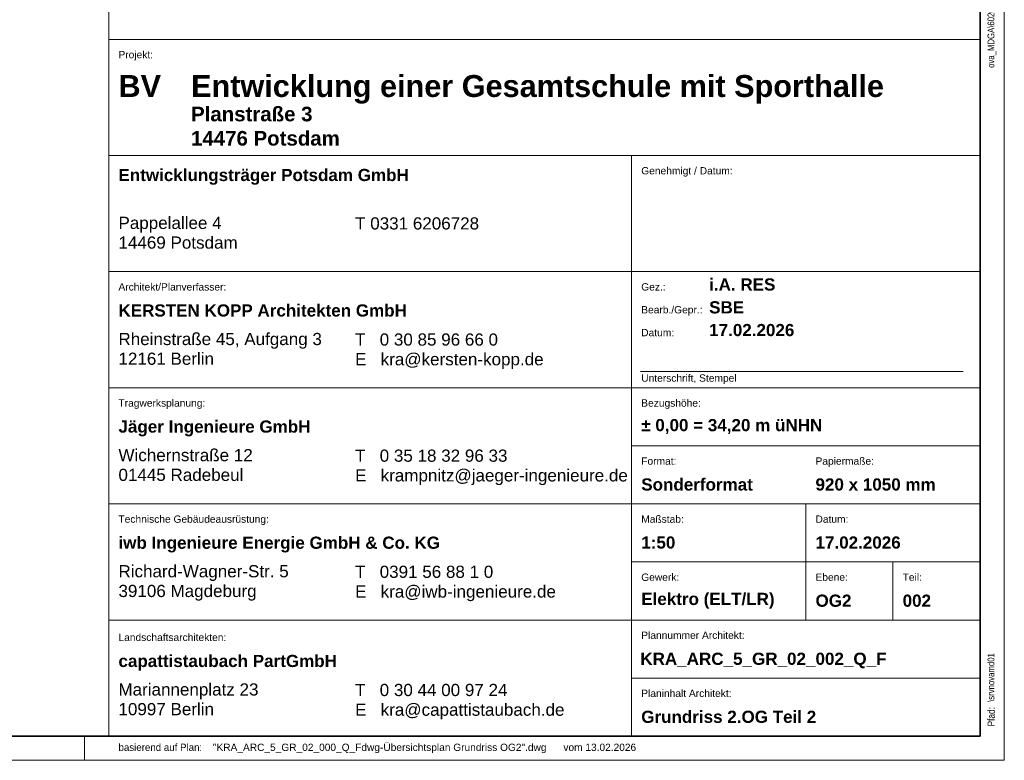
# Model space of a CAD drawing. Extents: x -620 to 300, y 62 to 1112.
# Tile 34 of 95: x 97 to 300, y 62 to 216. Entities that reach past the tile are written whole.
import ezdxf
from ezdxf.lldxf.tags import DXFTag

# ---------------------------------------------------------------- set-up
doc = ezdxf.new("R2010")
doc.units = 0
for name, color, linetype, lineweight in [('iwb_Plankopf Linie', 7, 'Continuous', 13), ('iwb_Plankopf Rahmen', 7, 'Continuous', 35), ('iwb_Plankopf Text', 7, 'Continuous', 18)]:
    doc.layers.add(name, color=color, linetype=linetype, lineweight=lineweight)
doc.styles.add('Arial Narrow', font='ARIALN.TTF')
doc.styles.add('Plankopf', font='arial.ttf')
doc.styles.get("Standard").update_dxf_attribs({"font": 'ARIALN.TTF'})
tags = doc.linetypes.add('Punkte_Nova', pattern=[4.8, 0.4, 0.2, -4, 0.2]).pattern_tags.tags
tags[10:11] = [DXFTag(74, 4), DXFTag(75, 0), DXFTag(340, '0'), DXFTag(46, 0.0), DXFTag(50, 0.0), DXFTag(44, 0.0), DXFTag(45, 0.0)]
tags[8:9] = [DXFTag(74, 4), DXFTag(75, 0), DXFTag(340, '0'), DXFTag(46, 0.0), DXFTag(50, 0.0), DXFTag(44, 0.0), DXFTag(45, 0.0)]
tags[6:7] = [DXFTag(74, 4), DXFTag(75, 0), DXFTag(340, '0'), DXFTag(46, 0.0), DXFTag(50, 0.0), DXFTag(44, 0.0), DXFTag(45, 0.0)]
tags[4:5] = [DXFTag(74, 4), DXFTag(75, 0), DXFTag(340, '0'), DXFTag(46, 0.0), DXFTag(50, 0.0), DXFTag(44, 0.0), DXFTag(45, 0.0)]

msp = doc.modelspace()

# ---------------------------------------------------------------- linework, layer by layer
at = {"layer": 'iwb_Plankopf Linie', "lineweight": 18, "ltscale": 0.18}
msp.add_line((115.35, 359.43), (115.35, 67.43), dxfattribs=at)
at = {"layer": 'iwb_Plankopf Linie', "ltscale": 0.13}
for p, q in [((295.35, 67.43), (295.35, 359.43)), ((115.35, 211.43), (295.35, 211.43)), ((115.35, 187.43), (295.35, 187.43)), ((223.35, 187.43), (223.35, 67.43)), ((115.35, 163.43), (295.35, 163.43)), ((115.35, 139.43), (295.35, 139.43)), ((223.35, 127.43), (295.35, 127.43)), ((115.35, 115.43), (295.35, 115.43)), ((259.35, 91.43), (259.35, 115.43)), ((223.35, 103.43), (295.35, 103.43)), ((277.35, 91.43), (277.35, 103.43)), ((115.35, 91.43), (295.35, 91.43)), ((223.35, 79.43), (295.35, 79.43)), ((115.35, 67.43), (295.35, 67.43))]:
    msp.add_line(p, q, dxfattribs=at)
at = {"layer": 'iwb_Plankopf Rahmen', "ltscale": 0.35}
for p, q in [((295.35, 359.43), (295.35, 67.43)), ((295.35, 91.43), (295.35, 79.43))]:
    msp.add_line(p, q, dxfattribs=at)
at = {"layer": 'iwb_Plankopf Rahmen', "color": 8, "lineweight": 5, "ltscale": 0.13, "true_color": 0x808080}
msp.add_line((110.35, 62.43), (110.35, 67.43), dxfattribs=at)
at = {"layer": 'iwb_Plankopf Rahmen', "color": 8, "lineweight": 13, "ltscale": 0.13, "true_color": 0x808080}
msp.add_lwpolyline([(300.35, 62.43), (-619.65, 62.43), (-619.65, 1112.43), (300.35, 1112.43), (300.35, 62.43)], close=True, dxfattribs=at)
at = {"layer": 'iwb_Plankopf Rahmen', "ltscale": 0.35}
msp.add_lwpolyline([(-599.65, 67.43), (-599.65, 1107.43), (295.35, 1107.43), (295.35, 67.43), (-599.65, 67.43)], close=True, dxfattribs=at)
at = {"layer": 'iwb_Plankopf Text', "linetype": 'Punkte_Nova', "ltscale": 0.18}
msp.add_line((291.87, 142.79), (225.23, 142.79), dxfattribs=at)

# ---------------------------------------------------------------- texts
at = {"layer": 'iwb_Plankopf Text', "ltscale": 0.18, "insert": (296.89, 74.51), "char_height": 1.4, "attachment_point": 1, "rotation": 90, "line_spacing_factor": 1.002}
msp.add_mtext('{\\fArial Narrow;\\\\srvnovamd01\\Nova_MD\\TGA\\60202 Pro Potsdam\\04 NB GES Krampnitz\\09 NOVA\\60202-04_AP_NB GES Krampnitz\\TGA\\Elektro\\Leerrohrplanung\\E_Leerrohr_2OG.n4m006KRA_ELT_5_LR_02_002_P_A}', dxfattribs=at)
at = {"layer": 'iwb_Plankopf Text', "ltscale": 0.18, "attachment_point": 1, "style": 'Plankopf'}
for s, insert, char_height, line_spacing_factor in [('Projekt:', (117.35, 209.04), 1.51, 0.970891), ('\\fArial|b1|i0|c0|p34;BV', (117.35, 204.06), 4.531, 0.996218), ('Genehmigt / Datum:', (225.35, 185.04), 1.5105, 0.970891), ('\\fArial|b1|i0|c0|p34;Entwicklungsträger Potsdam GmbH', (117.35, 184.67), 2.5172, 0.996218), ('Pappelallee 4\\P14469 Potsdam', (117.35, 174.77), 2.5172, 0.970891), ('T 0331 6206728', (166.24, 174.66), 2.5172, 0.970891), ('Architekt/Planverfasser:', (117.35, 161.04), 1.5105, 0.970891), ('Gez.:', (225.35, 161.04), 1.51, 0.970891), ('\\fArial|b1|i0|c0|p34;KERSTEN KOPP Architekten GmbH', (117.35, 156.67), 2.5172, 0.996218), ('Bearb./Gepr.:', (225.35, 156.31), 1.5105, 0.970891), ('Rheinstraße 45, Aufgang 3\\P12161 Berlin', (117.35, 150.77), 2.5172, 0.970891), ('T   0 30 85 96 66 0\\PE   kra@kersten-kopp.de', (166.24, 150.66), 2.5172, 0.970891), ('Datum:', (225.35, 151.59), 1.51, 0.970891), ('Unterschrift, Stempel', (225.35, 142.19), 1.5105, 0.970891), ('Tragwerksplanung:', (117.35, 137.04), 1.5105, 0.970891), ('Bezugshöhe:', (225.35, 137.04), 1.5105, 0.970891), ('\\fArial|b1|i0|c0|p34;Jäger Ingenieure GmbH', (117.35, 132.67), 2.5172, 0.996218), ('Wichernstraße 12\\P01445 Radebeul', (117.35, 126.77), 2.5172, 0.970891), ('T   0 35 18 32 96 33\\PE   krampnitz@jaeger-ingenieure.de', (166.24, 126.66), 2.5172, 0.970891), ('Format:', (225.35, 125.04), 1.51, 0.970891), ('Papiermaße:', (261.35, 125.04), 1.5105, 0.970891), ('Technische Gebäudeausrüstung:', (117.35, 113.04), 1.5105, 0.970891), ('Maßstab:', (225.35, 113.04), 1.51, 0.970891), ('Datum:', (261.35, 113.04), 1.51, 0.970891), ('\\fArial|b1|i0|c0|p34;iwb Ingenieure Energie GmbH & Co. KG', (117.35, 108.67), 2.5172, 0.996218), ('Richard-Wagner-Str. 5\\P39106 Magdeburg', (117.35, 102.77), 2.5172, 0.970891), ('T   0391 56 88 1 0\\PE   kra@iwb-ingenieure.de', (166.24, 102.66), 2.5172, 0.970891), ('Gewerk:', (225.35, 101.04), 1.51, 0.970891), ('Ebene:', (261.35, 101.04), 1.51, 0.970891), ('Teil:', (279.35, 101.04), 1.51, 0.970891), ('Landschaftsarchitekten:', (117.35, 88.6), 1.5105, 0.970891), ('Plannummer Architekt:', (225.35, 89.04), 1.5105, 0.970891), ('\\fArial|b1|i0|c0|p34;capattistaubach PartGmbH', (117.35, 84.23), 2.5172, 0.996218), ('Mariannenplatz 23\\P10997 Berlin', (117.35, 78.34), 2.5172, 0.970891), ('T   0 30 44 00 97 24\\PE   kra@capattistaubach.de', (166.24, 78.23), 2.5172, 0.970891), ('Planinhalt Architekt:', (225.35, 77.04), 1.5105, 0.970891)]:
    msp.add_mtext(s, dxfattribs=dict(at, insert=insert, char_height=char_height, line_spacing_factor=line_spacing_factor))
at = {"layer": 'iwb_Plankopf Text', "ltscale": 0.18, "line_spacing_factor": 0.996218, "style": 'Plankopf'}
for s, insert, char_height, width, attachment_point in [('\\fArial|b1|i0|c0|p34;Entwicklung einer Gesamtschule mit Sporthalle', (132.35, 204.06), 4.531, 161.2025, 1), ('\\fArial|b1|i0|c0|p34;Planstraße 3\\P14476 Potsdam', (132.35, 197.52), 3.0207, 88.9953, 1), ('\\fArial|b1|i0|c0|p34;i.A. RES', (239.38, 160.76), 2.5172, 67.9984, 4), ('\\fArial|b1|i0|c0|p34;SBE', (239.38, 156.04), 2.5172, 67.9984, 4), ('\\fArial|b1|i0|c0|p34;17.02.2026', (239.38, 151.34), 2.5172, 67.9984, 4), ('\\fArial|b1|i0|c0|p34;± 0,00 = 34,20 m üNHN', (225.35, 131.43), 2.5172, 67.9984, 4), ('\\fArial|b1|i0|c0|p34;Sonderformat', (225.35, 119.43), 2.5172, 31.9966, 4), ('\\fArial|b1|i0|c0|p34;920 x 1050 mm', (261.35, 119.43), 2.5172, 31.9966, 4), ('\\fArial|b1|i0|c0|p34;1:50', (225.35, 107.43), 2.5172, 67.9984, 4), ('\\fArial|b1|i0|c0|p34;17.02.2026', (261.35, 107.43), 2.5172, 67.9984, 4), ('\\fArial|b1|i0|c0|p34;Elektro (ELT/LR)', (225.35, 95.41), 2.5172, 67.9984, 4), ('\\fArial|b1|i0|c0|p34;OG2', (261.35, 95.41), 2.5172, 7.9992, 4), ('\\fArial|b1|i0|c0|p34;002', (279.35, 95.41), 2.5172, 7.9992, 4), ('\\fArial|b1|i0|c0|p34;Grundriss 2.OG Teil 2', (225.35, 71.41), 2.5172, 67.9984, 4)]:
    msp.add_mtext(s, dxfattribs=dict(at, insert=insert, char_height=char_height, width=width, attachment_point=attachment_point))
at = {"layer": 'iwb_Plankopf Text', "ltscale": 0.18, "insert": (225.15, 84.68), "char_height": 2.52, "attachment_point": 1, "line_spacing_factor": 1.002}
msp.add_mtext('{\\fArial|b1|i0;KRA_ARC_5_GR_02_002_Q_F}', dxfattribs=at)
at = {"layer": 'iwb_Plankopf Text', "ltscale": 0.18, "insert": (296.89, 69.43), "char_height": 1.5, "attachment_point": 1, "rotation": 90, "style": 'Arial Narrow'}
msp.add_mtext('\\A1;{Pfad:}', dxfattribs=at)
at = {"layer": 'iwb_Plankopf Text', "ltscale": 0.18, "char_height": 1.5, "attachment_point": 1, "style": 'Plankopf'}
for s, insert in [('\\A1;{\\fFranklin Gothic Book|b0|i0|c0|p34;basierend auf Plan\\fArial Narrow|b0|i0|c0|p34;: }', (117.36, 65.87)), ('\\A1;{"KRA_ARC_5_GR_02_000_Q_Fdwg-Übersichtsplan Grundriss OG2".dwg      vom 13.02.2026}', (136.86, 65.87))]:
    msp.add_mtext(s, dxfattribs=dict(at, insert=insert))

doc.saveas('drawing.dxf')
